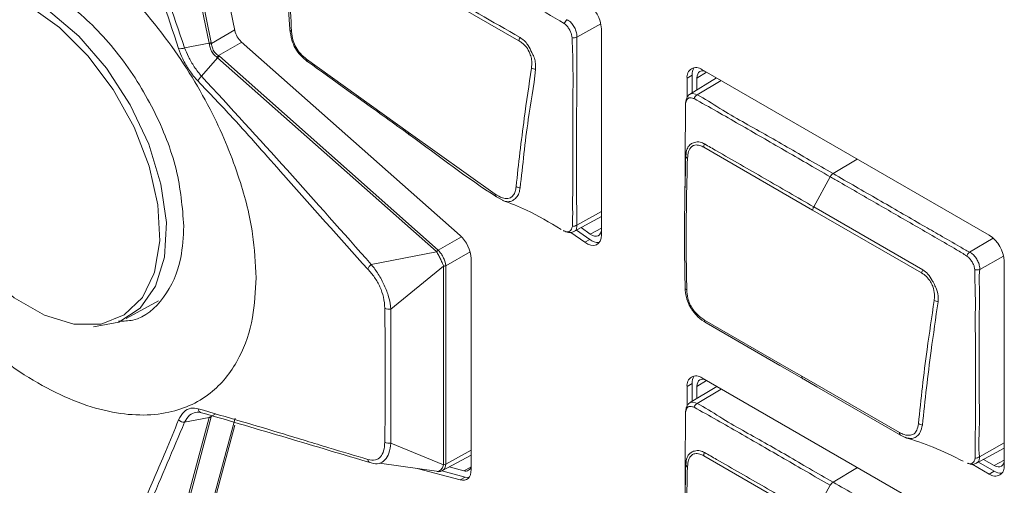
# Model space of a CAD drawing. Header units: millimetres. Extents: x 0 to 1118, y 0 to 864.
# Tile 35 of 256: x 295 to 304, y 149 to 153. Entities that reach past the tile are written whole.
import ezdxf

# ---------------------------------------------------------------- set-up
doc = ezdxf.new("R2010")
doc.units = ezdxf.units.MM

msp = doc.modelspace()

# ---------------------------------------------------------------- linework, layer by layer
at = {"color": 7, "linetype": 'Continuous', "lineweight": 15}
for p, q in [((297.2756, 152.9314), (296.8293, 155.1122)), ((296.6214, 155.0101), (297.0679, 152.828)), ((297.0496, 152.8204), (296.6031, 155.0024)), ((299.7823, 152.8425), (298.8744, 153.3676)), ((300.5098, 151.129), (300.5098, 152.9482)), ((296.8324, 152.7797), (297.0496, 152.8204)), ((297.0679, 152.828), (297.0693, 152.8188)), ((299.2631, 151.121), (297.3324, 152.8329)), ((297.1233, 152.6927), (296.9823, 152.5281)), ((299.0549, 150.98), (297.1233, 152.6927)), ((297.1318, 152.7106), (297.1391, 152.7047)), ((297.1391, 152.7047), (299.0707, 150.992)), ((297.9085, 152.6805), (298.8063, 152.0361)), ((303.933, 151.1241), (301.398, 152.5875)), ((301.3105, 152.537), (301.2663, 152.5114)), ((301.2663, 152.5114), (301.2663, 152.341)), ((301.5268, 152.5132), (301.288, 152.3684)), ((301.3105, 152.537), (301.3105, 152.382)), ((301.3531, 152.4079), (301.3531, 152.5123)), ((298.8063, 152.0361), (299.5719, 151.4882)), ((302.3745, 151.347), (301.4128, 151.9022)), ((302.3837, 151.3752), (302.5298, 151.6412)), ((299.6546, 151.4267), (299.5856, 151.4629)), ((300.2677, 151.1568), (300.5098, 151.2898)), ((303.3363, 150.7918), (302.3745, 151.347)), ((300.412, 151.1342), (300.3312, 151.1917)), ((300.2399, 151.1501), (300.3629, 151.0626)), ((300.2918, 151.1701), (300.4071, 151.0881)), ((300.4071, 151.0881), (300.3629, 151.0626)), ((298.48, 150.8655), (299.0558, 150.9792)), ((299.1177, 150.8501), (298.6528, 150.473)), ((299.1177, 149.0975), (299.1177, 150.8491)), ((299.1362, 150.8556), (299.1362, 149.104)), ((299.3607, 149.0545), (299.3607, 150.9176)), ((304.0648, 149.0914), (304.0648, 150.8959)), ((296.3174, 150.3884), (296.6018, 150.5446)), ((298.6528, 150.473), (298.6528, 149.2887)), ((301.3105, 149.8138), (301.2663, 149.7883)), ((301.3105, 149.8138), (301.3105, 149.6568)), ((303.933, 148.4009), (301.398, 149.8644)), ((301.2663, 149.7883), (301.2663, 149.6158)), ((301.5286, 149.789), (301.288, 149.6432)), ((301.3531, 149.6827), (301.3531, 149.7892)), ((296.6031, 147.8475), (297.0496, 149.514)), ((297.0679, 149.5196), (296.6214, 147.853)), ((297.2786, 149.5103), (296.8323, 147.8447)), ((297.0496, 149.514), (296.8324, 149.4724)), ((297.0693, 149.5262), (297.0679, 149.5196)), ((296.8293, 147.7826), (297.2756, 149.4483)), ((298.6528, 149.2887), (299.1177, 149.0964)), ((303.8213, 149.1112), (304.0648, 149.2449)), ((298.5535, 149.1112), (299.075, 149.039)), ((299.1079, 149.0455), (299.3607, 149.1826)), ((302.3745, 148.6218), (301.4128, 149.177)), ((303.7816, 149.1027), (303.933, 149.0153)), ((303.8387, 149.1208), (303.9772, 149.0408)), ((303.9772, 149.0901), (303.8824, 149.1448)), ((298.884, 149.0655), (299.2631, 148.9639)), ((299.1027, 149.0442), (299.3073, 148.9894)), ((299.2962, 149.0434), (299.1676, 149.0778)), ((303.9772, 149.0408), (303.933, 149.0153)), ((299.3073, 148.9894), (299.2631, 148.9639)), ((302.3837, 148.65), (302.5298, 148.916))]:
    msp.add_line(p, q, dxfattribs=at)
at = {"color": 9, "linetype": 'Continuous', "lineweight": 15}
for p, q in [((297.0693, 152.8188), (297.2744, 152.9372)), ((300.5051, 152.991), (300.2947, 152.8738)), ((297.3369, 152.8289), (297.1318, 152.7106)), ((301.4377, 152.5647), (301.3531, 152.5123)), ((301.566, 152.4905), (301.3552, 152.3641)), ((302.5551, 151.6688), (302.7685, 151.7963)), ((300.2934, 151.2141), (300.5098, 151.3347)), ((300.412, 151.1342), (300.5098, 151.1872)), ((299.0707, 150.992), (299.2754, 151.1092)), ((303.7598, 150.9764), (303.9664, 151.0999)), ((299.3515, 150.9789), (299.1362, 150.8556)), ((304.0597, 150.9406), (303.8488, 150.823)), ((301.4377, 149.8415), (301.3531, 149.7892)), ((301.5678, 149.7664), (301.3552, 149.6389)), ((296.961, 149.5896), (296.9608, 149.5895)), ((297.1064, 149.5464), (297.0693, 149.5262)), ((303.8469, 149.1684), (304.0648, 149.2899)), ((299.1362, 149.104), (299.3607, 149.2258)), ((303.9772, 149.0901), (304.0648, 149.1371)), ((299.2962, 149.0434), (299.3582, 149.0761)), ((302.5551, 148.9436), (302.7703, 149.0722))]:
    msp.add_line(p, q, dxfattribs=at)
at = {"color": 7, "linetype": 'Continuous', "lineweight": 15, "flags": 128}
for points in [[(295.0246, 153.3026), (294.9439, 153.3068), (294.7203, 153.266), (294.5365, 153.1472), (294.4027, 152.9568), (294.3259, 152.7049), (294.3103, 152.4053), (294.3568, 152.074), (294.4628, 151.7289), (294.6227, 151.3886), (294.8278, 151.0715), (295.0671, 150.7946), (295.3276, 150.5729), (295.5953, 150.4184), (295.8558, 150.3393), (296.0951, 150.3399), (296.3002, 150.4202), (296.46, 150.5759), (296.5613, 150.7834)], [(294.4913, 153.1299), (294.6376, 153.2658), (294.8472, 153.3479), (295.0917, 153.3486), (295.3579, 153.2677), (295.6315, 153.1098), (295.8977, 152.8833), (296.1422, 152.6004), (296.3517, 152.2763), (296.5151, 151.9286), (296.6234, 151.576), (296.671, 151.2374), (296.655, 150.9312), (296.5766, 150.6739), (296.4398, 150.4793), (296.2521, 150.3578), (296.0281, 150.3162)], [(297.7756, 152.9248), (297.7717, 152.9264), (297.7684, 152.9281), (297.7657, 152.9301), (297.7635, 152.9322), (297.7621, 152.9345), (297.7612, 152.9369), (297.7611, 152.9394), (297.7616, 152.9419)], [(297.9085, 152.6805), (297.9079, 152.6758), (297.9079, 152.6715), (297.9085, 152.6676), (297.9096, 152.6642), (297.9113, 152.6614), (297.9135, 152.6592), (297.9161, 152.6575), (297.9192, 152.6566)], [(301.3531, 152.5123), (301.3549, 152.5314), (301.3599, 152.5478), (301.3682, 152.5608), (301.3792, 152.57), (301.3927, 152.575), (301.4081, 152.5756), (301.4249, 152.5718), (301.4258, 152.5715)], [(298.8181, 152.0118), (298.8149, 152.0127), (298.8121, 152.0144), (298.8098, 152.0167), (298.808, 152.0196), (298.8068, 152.023), (298.8061, 152.0269), (298.8059, 152.0313), (298.8063, 152.0361)], [(302.3837, 151.3752), (302.5946, 151.2534), (303.3463, 150.8195)], [(300.3629, 151.0626), (300.3906, 151.0463), (300.4178, 151.037), (300.4432, 151.0352), (300.4657, 151.0408), (300.4843, 151.0538), (300.4982, 151.0734), (300.5069, 151.0988), (300.5098, 151.129)], [(300.5098, 151.1609), (300.5093, 151.1587), (300.5035, 151.1415), (300.4941, 151.1282), (300.4815, 151.1195), (300.4663, 151.1157), (300.4491, 151.1169), (300.4307, 151.1232), (300.412, 151.1342)], [(301.4199, 150.3754), (302.1643, 149.9456), (302.2801, 149.8788)], [(302.2956, 149.8526), (302.0847, 149.9743), (301.4344, 150.3497)], [(301.3531, 149.7892), (301.3549, 149.8083), (301.3599, 149.8246), (301.3682, 149.8377), (301.3792, 149.8469), (301.3927, 149.8519), (301.4081, 149.8525), (301.4249, 149.8487), (301.4258, 149.8484)], [(302.2801, 149.8788), (302.3958, 149.812), (303.1403, 149.3822)], [(303.1568, 149.3554), (302.4113, 149.7857), (302.2956, 149.8526)], [(304.0648, 149.1233), (304.0646, 149.1224), (304.0595, 149.1061), (304.0513, 149.093), (304.0402, 149.0838), (304.0267, 149.0788), (304.0113, 149.0782), (303.9946, 149.082), (303.9772, 149.0901)], [(299.2631, 148.9639), (299.2834, 148.9606), (299.3022, 148.9618), (299.319, 148.9675), (299.3335, 148.9776), (299.3452, 148.9918), (299.3537, 149.0096), (299.359, 149.0307), (299.3607, 149.0545)], [(299.3073, 148.9894), (299.3276, 148.9861), (299.3416, 148.9866)]]:
    msp.add_lwpolyline(points, dxfattribs=at)
at = {"color": 9, "linetype": 'Continuous', "lineweight": 15, "flags": 128}
for points in [[(296.5613, 150.7834), (296.5661, 150.7986), (296.6126, 151.0762), (296.597, 151.3938), (296.5202, 151.7343), (296.3863, 152.0794), (296.2026, 152.4103), (295.9789, 152.7093), (295.7274, 152.9603), (295.4614, 153.1497)], [(301.294, 152.3716), (301.3129, 152.377), (301.3407, 152.3706), (301.3552, 152.3641), (301.3552, 152.3641), (301.3552, 152.3641)], [(301.294, 149.6464), (301.3129, 149.6518), (301.3407, 149.6454), (301.3552, 149.6389), (301.3552, 149.6389), (301.3552, 149.6389)], [(299.0762, 149.0397), (299.0909, 149.0484), (299.1071, 149.0704), (299.1177, 149.0964), (299.1177, 149.0964), (299.1177, 149.0964)]]:
    msp.add_lwpolyline(points, dxfattribs=at)
at = {"color": 7, "linetype": 'Continuous', "lineweight": 15}
for centre, radius, start, end in [((300.2238, 152.9352), 0.2863, 2.60548, 57.39452), ((300.2598, 152.9656), 0.0817, 129.82202, 160.04222), ((297.458, 152.971), 0.1867, 192.27284, 227.72716), ((299.8578, 152.8303), 0.0765, 148.7537, 170.83242), ((300.2667, 152.9514), 0.0825, 259.1505, 289.84023), ((296.7968, 152.8572), 0.0852, 258.09747, 294.70412), ((297.0228, 152.9101), 0.0937, 286.60428, 298.78423), ((297.0312, 152.9176), 0.1059, 280.629, 291.08799), ((297.1983, 152.6282), 0.1059, 128.90644, 139.36931), ((297.1876, 152.6247), 0.0936, 121.21071, 133.39426), ((299.9324, 152.6722), 0.0825, 241.40781, 266.59962), ((301.3466, 152.5245), 0.0814, 50.79671, 189.21404), ((301.4213, 152.5424), 0.1109, 145.69788, 182.81232), ((297.0336, 152.4589), 0.0862, 126.53433, 163.02557), ((301.3898, 152.3077), 0.0662, 121.46627, 159.35575), ((301.4867, 151.8961), 0.0742, 152.10055, 175.30625), ((301.2779, 151.8273), 0.0233, 190.7233, 249.62452), ((302.5949, 151.607), 0.0735, 122.77783, 152.31096), ((299.7983, 151.6154), 0.073, 236.3853, 265.86421), ((299.5923, 151.4828), 0.021, 165.35677, 251.45501), ((302.4492, 151.3382), 0.0752, 150.56768, 173.30846), ((300.2553, 151.2746), 0.0716, 268.95707, 302.20604), ((299.0691, 150.9027), 0.292, 2.93463, 48.37162), ((303.7787, 150.8829), 0.2863, 2.60548, 57.39452), ((300.4827, 151.1787), 0.1179, 230.14243, 273.87626), ((299.1192, 150.9119), 0.0936, 121.21071, 133.39426), ((299.1176, 150.9085), 0.0939, 118.95305, 131.19681), ((303.8146, 150.9136), 0.0834, 131.10986, 161.13334), ((298.5343, 150.793), 0.0906, 126.86268, 159.93808), ((299.1036, 150.9132), 0.0647, 282.60873, 300.23267), ((299.106, 150.9115), 0.0635, 280.62202, 298.34171), ((303.4117, 150.7802), 0.0763, 148.99605, 171.25489), ((303.8215, 150.9018), 0.0834, 258.68332, 289.10272), ((301.2692, 150.6607), 0.0205, 188.54698, 254.00666), ((303.4882, 150.618), 0.0808, 239.34016, 265.35962), ((298.6359, 150.5462), 0.0751, 240.6061, 283.03926), ((301.4412, 150.3705), 0.0219, 167.16644, 251.87803), ((301.3466, 149.8013), 0.0814, 50.79671, 189.21404), ((301.4213, 149.8192), 0.1109, 145.69788, 182.81232), ((302.3029, 149.8746), 0.0232, 169.50245, 251.64148), ((301.3898, 149.5825), 0.0662, 121.46627, 159.35575), ((296.987, 149.5928), 0.0358, 180.82012, 262.47827), ((296.8305, 149.5423), 0.07, 222.86951, 271.54147), ((297.0449, 149.5626), 0.0488, 275.47364, 298.10336), ((297.0419, 149.5695), 0.0513, 279.99872, 302.41216), ((303.3484, 149.5211), 0.0727, 236.18777, 265.86468), ((303.1645, 149.3787), 0.0245, 171.71536, 251.49452), ((298.6373, 149.3637), 0.0765, 239.95011, 281.67238), ((301.4867, 149.1709), 0.0742, 152.10055, 175.30625), ((298.4841, 149.148), 0.035, 185.65417, 263.31253), ((299.106, 149.16), 0.0635, 280.62202, 298.34171), ((299.1084, 149.1582), 0.0624, 278.60688, 296.42101), ((303.8074, 149.2268), 0.0705, 270.27659, 304.11332), ((299.3115, 149.0904), 0.0494, 252.06091, 355.42453), ((301.2779, 149.1021), 0.0233, 190.7233, 249.62452), ((303.9844, 149.0783), 0.0814, 230.79671, 9.21404), ((304.0373, 149.134), 0.1109, 237.19077, 274.29917), ((302.5949, 148.8818), 0.0735, 122.77783, 152.31096)]:
    msp.add_arc(centre, radius, start, end, dxfattribs=at)
for centre, major_axis, ratio, start_param, end_param in [((298.9264, 150.863), (0.1309, 0.1145), 0.391011, 0.032325, 0.04966), ((298.9337, 150.8413), (0.1376, 0.1503), 0.55929, 6.272162, 6.289497), ((298.9499, 150.814), (0.1672, 0.0401), 0.347571, 6.200078, 6.217413), ((298.9337, 150.8413), (0.2023, 0.0188), 0.499576, 6.239125, 6.25646), ((298.9337, 149.0932), (0.2024, 0.0148), 0.503151, 6.226598, 6.243933), ((298.9499, 149.0659), (0.1673, 0.0361), 0.350741, 6.190256, 6.207591)]:
    msp.add_ellipse(centre, major_axis=major_axis, ratio=ratio, start_param=start_param, end_param=end_param, dxfattribs=at)
for points, knots in [([(296.7792, 152.7738), (296.6797, 153.0716), (296.5067, 153.5894), (296.2846, 154.1758), (296.191, 154.4771), (296.1663, 154.5568)], [0, 0, 0, 0, 0.49889, 0.867446, 1, 1, 1, 1]), ([(296.2174, 154.563), (296.3207, 154.2661), (296.5272, 153.6723), (296.7307, 153.0773), (296.8324, 152.7797)], [0, 0, 0, 0, 0.500027, 1, 1, 1, 1]), ([(297.4633, 150.7491), (297.4571, 150.8762), (297.4436, 151.1538), (297.3199, 151.6495), (297.0797, 152.2339), (296.6891, 152.8698), (296.1573, 153.4728), (295.5365, 153.9399), (294.9157, 154.1896), (294.3837, 154.2007), (293.9936, 154.0154), (293.7519, 153.7092), (293.6328, 153.3537), (293.599, 152.98), (293.6328, 152.5672), (293.7519, 152.0742), (293.9936, 151.4889), (294.3837, 150.8532), (294.9157, 150.2501), (295.5365, 149.7831), (296.1573, 149.5334), (296.6891, 149.5224), (297.0797, 149.7073), (297.3199, 150.0144), (297.4436, 150.3673), (297.4571, 150.6292), (297.4633, 150.7491)], [0, 0, 0, 0, 0.027672, 0.060454, 0.099202, 0.144378, 0.19539, 0.25, 0.30461, 0.355622, 0.400798, 0.439546, 0.472328, 0.5, 0.527672, 0.560454, 0.599202, 0.644378, 0.69539, 0.75, 0.80461, 0.855622, 0.900798, 0.939546, 0.972328, 1, 1, 1, 1]), ([(297.7616, 152.9419), (297.7616, 152.9423), (297.7495, 153.0598), (297.7464, 153.2868), (297.7337, 153.5893), (297.7307, 153.7757), (297.7296, 153.8462)], [0, 0, 0, 0, 0.001469, 0.385805, 0.767703, 1, 1, 1, 1]), ([(297.7442, 153.8324), (297.7455, 153.7615), (297.749, 153.5738), (297.7583, 153.2708), (297.7698, 153.0403), (297.7756, 152.9248)], [0, 0, 0, 0, 0.232386, 0.615425, 1, 1, 1, 1]), ([(300.183, 152.9934), (300.0759, 153.0563), (299.8635, 153.181), (299.5473, 153.3626), (299.2698, 153.5231), (299.0972, 153.6227), (299.0296, 153.6618)], [0, 0, 0, 0, 0.277616, 0.55073, 0.823865, 1, 1, 1, 1]), ([(296.8259, 151.2058), (296.8123, 151.3708), (296.785, 151.7009), (296.5731, 152.2388), (296.2621, 152.7331), (295.8752, 153.136), (295.4614, 153.3994), (295.0619, 153.4988), (294.7389, 153.4053), (294.5478, 153.2583), (294.5103, 153.1176), (294.5076, 153.1077)], [0, 0, 0, 0, 0.123796, 0.247592, 0.371405, 0.495239, 0.619079, 0.742916, 0.866754, 0.990593, 1, 1, 1, 1]), ([(298.8836, 153.3958), (298.9442, 153.3609), (299.2472, 153.1863), (299.5501, 153.0106), (299.7924, 152.87)], [0, 0, 0, 0, 0.199885, 1, 1, 1, 1]), ([(300.2076, 153.0282), (300.2076, 153.0282), (300.2149, 153.0246), (300.2323, 153.013), (300.2573, 152.9862), (300.2793, 152.9499), (300.2935, 152.9104), (300.2943, 152.886), (300.2947, 152.8738)], [0, 0, 0, 0, 0.000076, 0.148616, 0.362288, 0.576347, 0.788356, 1, 1, 1, 1]), ([(297.9192, 152.6566), (297.9191, 152.6567), (297.898, 152.6726), (297.8583, 152.7073), (297.8064, 152.7729), (297.7733, 152.855), (297.7658, 152.9107), (297.7616, 152.9419)], [0, 0, 0, 0, 0.001708, 0.259964, 0.483259, 0.711212, 1, 1, 1, 1]), ([(297.7756, 152.9248), (297.7791, 152.8974), (297.7854, 152.8496), (297.8146, 152.7799), (297.8568, 152.7233), (297.8902, 152.6957), (297.9085, 152.6805)], [0, 0, 0, 0, 0.298081, 0.517996, 0.735793, 1, 1, 1, 1]), ([(300.2512, 152.8703), (300.2499, 152.8798), (300.2472, 152.899), (300.2351, 152.9293), (300.2182, 152.9576), (300.201, 152.9805), (300.1881, 152.9898), (300.183, 152.9934)], [0, 0, 0, 0, 0.209213, 0.424915, 0.643298, 0.861018, 1, 1, 1, 1]), ([(299.8929, 152.5997), (299.8946, 152.6196), (299.8976, 152.6537), (299.8903, 152.6998), (299.8744, 152.7427), (299.8506, 152.7878), (299.814, 152.822), (299.7911, 152.8368), (299.7823, 152.8425)], [0, 0, 0, 0, 0.226459, 0.389111, 0.469736, 0.677982, 0.876922, 1, 1, 1, 1]), ([(299.7924, 152.87), (299.7926, 152.8699), (299.8019, 152.8638), (299.8234, 152.8491), (299.8476, 152.8258), (299.8728, 152.7869), (299.8895, 152.7503), (299.9139, 152.7057), (299.9233, 152.6777), (299.9301, 152.6362), (299.9288, 152.6117), (299.9275, 152.5898)], [0, 0, 0, 0, 0.0019133, 0.1143382, 0.2675488, 0.319965, 0.5270556, 0.6107238, 0.7580582, 0.7826672, 1, 1, 1, 1]), ([(300.254, 151.2031), (300.2551, 151.2319), (300.2574, 151.2885), (300.2561, 151.4005), (300.2578, 151.5965), (300.2576, 151.8581), (300.256, 152.252), (300.264, 152.5841), (300.2534, 152.8216), (300.2512, 152.8703)], [0, 0, 0, 0, 0.052067, 0.10243, 0.203216, 0.404615, 0.573842, 0.912598, 1, 1, 1, 1]), ([(300.2947, 152.8738), (300.2947, 152.8264), (300.2948, 152.5911), (300.2912, 152.2598), (300.2915, 151.8662), (300.2924, 151.605), (300.2909, 151.4084), (300.2944, 151.2986), (300.291, 151.2405), (300.2934, 151.2141), (300.2934, 151.2141)], [0, 0, 0, 0, 0.085615, 0.425541, 0.595492, 0.797743, 0.89887, 0.949435, 0.999993, 1, 1, 1, 1]), ([(296.9512, 152.484), (296.9248, 152.5147), (296.8742, 152.5737), (296.8144, 152.678), (296.7905, 152.7432), (296.7792, 152.7738)], [0, 0, 0, 0, 0.36574, 0.701782, 1, 1, 1, 1]), ([(296.8324, 152.7797), (296.8324, 152.7797), (296.8415, 152.7542), (296.8663, 152.6972), (296.9175, 152.6087), (296.96, 152.5529), (296.9823, 152.5282), (296.9823, 152.5281)], [0, 0, 0, 0, 0.00005, 0.297674, 0.635276, 0.99995, 1, 1, 1, 1]), ([(297.0508, 152.8135), (297.0505, 152.8158), (297.0502, 152.8182), (297.0496, 152.8204), (297.0496, 152.8204)], [0, 0, 0, 0, 0.9980016, 1, 1, 1, 1]), ([(297.118, 152.6971), (297.1156, 152.6989), (297.1024, 152.7085), (297.0794, 152.7313), (297.0574, 152.7708), (297.053, 152.7994), (297.0508, 152.8135)], [0, 0, 0, 0, 0.066348, 0.367276, 0.687028, 1, 1, 1, 1]), ([(297.0693, 152.8188), (297.071, 152.8053), (297.0743, 152.7785), (297.0947, 152.7416), (297.1167, 152.7209), (297.1295, 152.7122), (297.1318, 152.7106)], [0, 0, 0, 0, 0.315839, 0.630493, 0.931818, 1, 1, 1, 1]), ([(297.1233, 152.6927), (297.1233, 152.6927), (297.1217, 152.6943), (297.1198, 152.6957), (297.118, 152.6971)], [0, 0, 0, 0, 0.0019984, 1, 1, 1, 1]), ([(298.8181, 152.0118), (298.7491, 152.0613), (298.4493, 152.2761), (298.1498, 152.4911), (297.9192, 152.6566)], [0, 0, 0, 0, 0.230284, 1, 1, 1, 1]), ([(299.7579, 151.5546), (299.7687, 151.6548), (299.7904, 151.855), (299.8343, 152.2027), (299.8712, 152.4524), (299.8929, 152.5997)], [0, 0, 0, 0, 0.290819, 0.581537, 1, 1, 1, 1]), ([(299.9275, 152.5898), (299.9275, 152.5895), (299.9156, 152.436), (299.8673, 152.1932), (299.8268, 151.843), (299.8043, 151.6428), (299.7931, 151.5426)], [0, 0, 0, 0, 0.00076, 0.418996, 0.709074, 1, 1, 1, 1]), ([(296.9823, 152.5281), (297.2346, 152.2532), (297.7393, 151.7032), (298.2331, 151.1448), (298.48, 150.8655)], [0, 0, 0, 0, 0.499906, 1, 1, 1, 1]), ([(298.4493, 150.8241), (298.2001, 151.1017), (297.801, 151.5464), (297.311, 152.1074), (297.0532, 152.3772), (296.9512, 152.484)], [0, 0, 0, 0, 0.50095, 0.80236, 1, 1, 1, 1]), ([(301.2945, 152.3708), (301.2906, 152.3688), (301.2795, 152.363), (301.2673, 152.3456), (301.2576, 152.3223), (301.2542, 152.3038), (301.2529, 152.2936), (301.2527, 152.2924)], [0, 0, 0, 0, 0.1335582, 0.3845263, 0.6309086, 0.9547379, 1, 1, 1, 1]), ([(301.3278, 152.331), (301.323, 152.3327), (301.3098, 152.3374), (301.2913, 152.3399), (301.2748, 152.3346), (301.2601, 152.3187), (301.2561, 152.2997), (301.2535, 152.2872)], [0, 0, 0, 0, 0.127496, 0.353035, 0.515865, 0.679688, 1, 1, 1, 1]), ([(302.5298, 151.6412), (302.4595, 151.6817), (302.2584, 151.7978), (301.9253, 151.9898), (301.5952, 152.1815), (301.3954, 152.2932), (301.3278, 152.331)], [0, 0, 0, 0, 0.1755, 0.501918, 0.831626, 1, 1, 1, 1]), ([(301.3552, 152.3641), (301.3552, 152.3641), (301.42, 152.3328), (301.6208, 152.1987), (301.9515, 152.0204), (302.2849, 151.8244), (302.4859, 151.7086), (302.5551, 151.6688)], [0, 0, 0, 0, 0.000009, 0.168619, 0.498292, 0.827436, 1, 1, 1, 1]), ([(301.2535, 152.2872), (301.2526, 152.2114), (301.2502, 152.0123), (301.2499, 151.8117), (301.2496, 151.6874)], [0, 0, 0, 0, 0.38073, 1, 1, 1, 1]), ([(299.5856, 151.4629), (299.5853, 151.4631), (299.3292, 151.629), (299.0735, 151.8205), (298.8181, 152.0118)], [0, 0, 0, 0, 0.00107, 1, 1, 1, 1]), ([(301.255, 151.8229), (301.2576, 151.846), (301.2624, 151.8878), (301.2831, 151.9168), (301.3053, 151.9339), (301.3339, 151.9476), (301.3781, 151.9513), (301.4083, 151.937), (301.4212, 151.9308)], [0, 0, 0, 0, 0.236036, 0.426179, 0.477737, 0.637251, 0.844602, 1, 1, 1, 1]), ([(301.4128, 151.9022), (301.4012, 151.9077), (301.3746, 151.9204), (301.3372, 151.924), (301.301, 151.9077), (301.2768, 151.8666), (301.2721, 151.8258), (301.2698, 151.8054)], [0, 0, 0, 0, 0.160648, 0.369005, 0.524127, 0.762874, 1, 1, 1, 1]), ([(301.4212, 151.9308), (301.4563, 151.9104), (301.5618, 151.8491), (301.7376, 151.7485), (301.9507, 151.625), (302.1661, 151.5008), (302.3112, 151.417), (302.3837, 151.3752)], [0, 0, 0, 0, 0.109645, 0.328736, 0.547827, 0.773914, 1, 1, 1, 1]), ([(301.2489, 150.6576), (301.247, 150.7753), (301.2429, 151.0262), (301.2445, 151.4147), (301.2515, 151.6867), (301.255, 151.8229)], [0, 0, 0, 0, 0.306049, 0.652529, 1, 1, 1, 1]), ([(301.2698, 151.8054), (301.2663, 151.6692), (301.2593, 151.3968), (301.2577, 151.0087), (301.2616, 150.7583), (301.2635, 150.641)], [0, 0, 0, 0, 0.347304, 0.694424, 1, 1, 1, 1]), ([(301.2494, 151.6938), (301.249, 151.6463), (301.2481, 151.5499), (301.2466, 151.4543), (301.2458, 151.4058)], [0, 0, 0, 0, 0.492668, 1, 1, 1, 1]), ([(303.7357, 150.9406), (303.7052, 150.9595), (303.6175, 151.0138), (303.473, 151.0962), (303.244, 151.229), (302.9575, 151.3942), (302.7003, 151.5427), (302.5577, 151.625), (302.5298, 151.6412)], [0, 0, 0, 0, 0.0757391, 0.2176957, 0.3602525, 0.6454111, 0.930556, 1, 1, 1, 1]), ([(302.5551, 151.6688), (302.6869, 151.5926), (302.9506, 151.4403), (303.2657, 151.2592), (303.5046, 151.1198), (303.6438, 151.0425), (303.7272, 150.9905), (303.7598, 150.9764), (303.7598, 150.9764)], [0, 0, 0, 0, 0.3291479, 0.6582957, 0.7848972, 0.9280251, 0.9999912, 1, 1, 1, 1]), ([(299.5719, 151.4882), (299.5938, 151.4746), (299.6331, 151.4503), (299.6786, 151.4469), (299.7057, 151.4538), (299.7214, 151.4637), (299.7373, 151.4812), (299.7516, 151.5103), (299.7558, 151.5399), (299.7579, 151.5546)], [0, 0, 0, 0, 0.248655, 0.445661, 0.542881, 0.619011, 0.695163, 0.848449, 1, 1, 1, 1]), ([(299.6364, 151.4325), (299.7078, 151.4059), (299.8874, 151.3389), (300.0542, 151.2371), (300.1547, 151.1757)], [0, 0, 0, 0, 0.397541, 1, 1, 1, 1]), ([(296.2492, 150.3652), (296.2922, 150.3662), (296.4572, 150.3703), (296.6614, 150.5601), (296.8068, 150.8621), (296.8206, 151.1102), (296.8259, 151.2058)], [0, 0, 0, 0, 0.1184417, 0.4540966, 0.7897233, 1, 1, 1, 1]), ([(300.1743, 151.1638), (300.182, 151.1605), (300.1976, 151.154), (300.2185, 151.1541), (300.2356, 151.1617), (300.2482, 151.1774), (300.252, 151.1942), (300.254, 151.2031)], [0, 0, 0, 0, 0.191842, 0.387343, 0.580434, 0.776139, 1, 1, 1, 1]), ([(300.1764, 151.1655), (300.1905, 151.1583), (300.215, 151.146), (300.2485, 151.1473), (300.2632, 151.1559), (300.268, 151.1587)], [0, 0, 0, 0, 0.473978, 0.825413, 1, 1, 1, 1]), ([(299.1177, 150.8501), (299.1177, 150.8501), (299.1153, 150.8579), (299.1077, 150.8766), (299.0926, 150.9095), (299.0745, 150.9461), (299.0622, 150.969), (299.0558, 150.9791), (299.0558, 150.9792)], [0, 0, 0, 0, 0.000099, 0.205023, 0.468657, 0.735206, 0.999901, 1, 1, 1, 1]), ([(299.0721, 150.9907), (299.0811, 150.9807), (299.0989, 150.9609), (299.1192, 150.9231), (299.1327, 150.8874), (299.1351, 150.8666), (299.1362, 150.8574)], [0, 0, 0, 0, 0.267205, 0.530926, 0.792194, 1, 1, 1, 1]), ([(303.8052, 150.82), (303.8043, 150.8285), (303.8024, 150.8467), (303.7892, 150.8754), (303.7724, 150.9039), (303.7547, 150.9274), (303.7411, 150.9368), (303.7357, 150.9406)], [0, 0, 0, 0, 0.190909, 0.406669, 0.631062, 0.851531, 1, 1, 1, 1]), ([(303.7598, 150.9764), (303.7598, 150.9764), (303.7678, 150.9725), (303.7859, 150.9605), (303.8114, 150.9329), (303.8332, 150.8966), (303.847, 150.8587), (303.8496, 150.8344), (303.8488, 150.823), (303.8488, 150.823)], [0, 0, 0, 0, 0.0000764, 0.1599052, 0.3740615, 0.5880926, 0.7940929, 0.9999236, 1, 1, 1, 1]), ([(298.48, 150.8655), (298.48, 150.8655), (298.5013, 150.8399), (298.5433, 150.7826), (298.5972, 150.6835), (298.6369, 150.5756), (298.6496, 150.5068), (298.6528, 150.473), (298.6528, 150.473)], [0, 0, 0, 0, 0.000033, 0.240706, 0.482945, 0.724319, 0.999967, 1, 1, 1, 1]), ([(298.599, 150.4808), (298.5967, 150.5128), (298.5923, 150.5723), (298.5587, 150.6686), (298.5098, 150.7554), (298.4695, 150.8011), (298.4493, 150.8241)], [0, 0, 0, 0, 0.278433, 0.517723, 0.757717, 1, 1, 1, 1]), ([(303.447, 150.5485), (303.4483, 150.5615), (303.4515, 150.5942), (303.4443, 150.6447), (303.43, 150.6877), (303.4096, 150.7249), (303.3794, 150.7619), (303.3506, 150.7818), (303.3363, 150.7918)], [0, 0, 0, 0, 0.150039, 0.377629, 0.518715, 0.593819, 0.797701, 1, 1, 1, 1]), ([(303.3463, 150.8195), (303.3623, 150.8081), (303.3947, 150.7851), (303.4237, 150.7381), (303.4465, 150.6947), (303.4685, 150.6501), (303.4805, 150.6091), (303.4845, 150.5694), (303.483, 150.5522), (303.4817, 150.5375)], [0, 0, 0, 0, 0.196953, 0.400474, 0.477525, 0.621985, 0.827103, 0.852197, 1, 1, 1, 1]), ([(303.8077, 149.1563), (303.8088, 149.2429), (303.8109, 149.415), (303.8104, 149.7602), (303.8112, 150.101), (303.8093, 150.3969), (303.8114, 150.5643), (303.8068, 150.6885), (303.8057, 150.7753), (303.8052, 150.82)], [0, 0, 0, 0, 0.157294, 0.312474, 0.622468, 0.772195, 0.847355, 0.921427, 1, 1, 1, 1]), ([(303.8488, 150.823), (303.8488, 150.823), (303.8439, 150.7789), (303.8454, 150.696), (303.8469, 150.5724), (303.8445, 150.405), (303.8454, 150.1093), (303.8424, 149.7668), (303.849, 149.4276), (303.8364, 149.2476), (303.8469, 149.1684), (303.8469, 149.1684)], [0, 0, 0, 0, 0.000007, 0.075686, 0.15099, 0.226275, 0.376845, 0.688419, 0.844208, 0.999993, 1, 1, 1, 1]), ([(301.4344, 150.3497), (301.41, 150.3665), (301.3687, 150.3948), (301.3238, 150.4468), (301.2971, 150.4845), (301.276, 150.5237), (301.2555, 150.5843), (301.2513, 150.631), (301.2489, 150.6576)], [0, 0, 0, 0, 0.256994, 0.435753, 0.518339, 0.608051, 0.775867, 1, 1, 1, 1]), ([(301.2635, 150.641), (301.2656, 150.6175), (301.2692, 150.5771), (301.2866, 150.525), (301.3143, 150.4737), (301.3573, 150.4191), (301.3991, 150.3899), (301.4199, 150.3754)], [0, 0, 0, 0, 0.231465, 0.397413, 0.481538, 0.74157, 1, 1, 1, 1]), ([(303.308, 149.4607), (303.3194, 149.5694), (303.3421, 149.7866), (303.3874, 150.1488), (303.4255, 150.4041), (303.447, 150.5485)], [0, 0, 0, 0, 0.302974, 0.605825, 1, 1, 1, 1]), ([(303.4817, 150.5375), (303.4606, 150.3929), (303.4234, 150.1374), (303.378, 149.7749), (303.3548, 149.5575), (303.3432, 149.4486)], [0, 0, 0, 0, 0.394267, 0.696552, 1, 1, 1, 1]), ([(298.599, 149.2974), (298.5994, 149.3247), (298.6012, 149.4613), (298.605, 149.8567), (298.6015, 150.223), (298.599, 150.4808)], [0, 0, 0, 0, 0.069002, 0.345011, 1, 1, 1, 1]), ([(301.2945, 149.6456), (301.2906, 149.6436), (301.2795, 149.6378), (301.2673, 149.6204), (301.2576, 149.597), (301.2542, 149.5786), (301.2529, 149.5684), (301.2527, 149.5672)], [0, 0, 0, 0, 0.1335582, 0.3845263, 0.6309086, 0.9547379, 1, 1, 1, 1]), ([(301.3552, 149.6389), (301.3552, 149.6389), (301.42, 149.6075), (301.6208, 149.4735), (301.9515, 149.2952), (302.2849, 149.0992), (302.4859, 148.9834), (302.5551, 148.9436)], [0, 0, 0, 0, 0.000009, 0.168619, 0.498292, 0.827436, 1, 1, 1, 1]), ([(296.7792, 149.4947), (296.7938, 149.5212), (296.8214, 149.5714), (296.8844, 149.6021), (296.9298, 149.5955), (296.9512, 149.5923)], [0, 0, 0, 0, 0.371944, 0.704128, 1, 1, 1, 1]), ([(296.9823, 149.5573), (296.9823, 149.5573), (296.9643, 149.5626), (296.9263, 149.5645), (296.8728, 149.5382), (296.8438, 149.4983), (296.8324, 149.4724), (296.8324, 149.4724)], [0, 0, 0, 0, 0.00005, 0.294628, 0.628272, 0.99995, 1, 1, 1, 1]), ([(296.9512, 149.5923), (297.2052, 149.5181), (297.5984, 149.4032), (298.0788, 149.2546), (298.3335, 149.1789), (298.4493, 149.1446)], [0, 0, 0, 0, 0.499028, 0.772399, 1, 1, 1, 1]), ([(298.48, 149.1133), (298.2331, 149.1871), (297.7393, 149.3348), (297.2346, 149.4832), (296.9823, 149.5573)], [0, 0, 0, 0, 0.500078, 1, 1, 1, 1]), ([(301.2535, 149.562), (301.2526, 149.4862), (301.2502, 149.2871), (301.2499, 149.0865), (301.2496, 148.9622)], [0, 0, 0, 0, 0.38073, 1, 1, 1, 1]), ([(301.3278, 149.6058), (301.323, 149.6075), (301.3098, 149.6121), (301.2913, 149.6147), (301.2748, 149.6094), (301.2601, 149.5935), (301.2561, 149.5745), (301.2535, 149.562)], [0, 0, 0, 0, 0.127496, 0.353035, 0.515865, 0.679688, 1, 1, 1, 1]), ([(302.5298, 148.916), (302.4595, 148.9565), (302.2584, 149.0726), (301.9253, 149.2646), (301.5952, 149.4563), (301.3954, 149.568), (301.3278, 149.6058)], [0, 0, 0, 0, 0.1755, 0.501918, 0.831626, 1, 1, 1, 1]), ([(296.1663, 148.0496), (296.2674, 148.2913), (296.4297, 148.6791), (296.6459, 149.1606), (296.7416, 149.4004), (296.7792, 149.4947)], [0, 0, 0, 0, 0.501063, 0.803813, 1, 1, 1, 1]), ([(296.8324, 149.4724), (296.7307, 149.232), (296.5272, 148.7511), (296.3207, 148.2702), (296.2174, 148.0297)], [0, 0, 0, 0, 0.499979, 1, 1, 1, 1]), ([(297.0496, 149.514), (297.0496, 149.514), (297.0502, 149.5157), (297.0505, 149.5174), (297.0508, 149.519)], [0, 0, 0, 0, 0.0019984, 1, 1, 1, 1]), ([(303.1403, 149.3822), (303.154, 149.3754), (303.1882, 149.3585), (303.2339, 149.3553), (303.2731, 149.3687), (303.2977, 149.4047), (303.3042, 149.4401), (303.308, 149.4607)], [0, 0, 0, 0, 0.169426, 0.422531, 0.593644, 0.763575, 1, 1, 1, 1]), ([(298.4493, 149.1446), (298.4722, 149.1406), (298.5149, 149.1331), (298.5634, 149.1626), (298.5932, 149.2178), (298.597, 149.2702), (298.599, 149.2974)], [0, 0, 0, 0, 0.2746061, 0.510484, 0.7460239, 1, 1, 1, 1]), ([(298.6528, 149.2887), (298.6528, 149.2887), (298.6499, 149.2568), (298.6385, 149.1987), (298.6026, 149.1355), (298.5487, 149.1028), (298.5041, 149.1058), (298.48, 149.1133), (298.48, 149.1133)], [0, 0, 0, 0, 0.000033, 0.25119, 0.488485, 0.726814, 0.999967, 1, 1, 1, 1]), ([(303.212, 149.3326), (303.2119, 149.3326), (303.2089, 149.3326), (303.1904, 149.3399), (303.172, 149.3484), (303.1568, 149.3554)], [0, 0, 0, 0, 0.00999, 0.186886, 1, 1, 1, 1]), ([(303.1867, 149.3397), (303.2702, 149.3134), (303.4407, 149.2597), (303.6151, 149.1731), (303.704, 149.1289)], [0, 0, 0, 0, 0.490109, 1, 1, 1, 1]), ([(301.255, 149.0977), (301.2576, 149.1208), (301.2624, 149.1626), (301.2831, 149.1916), (301.3053, 149.2087), (301.3339, 149.2224), (301.3781, 149.2261), (301.4083, 149.2117), (301.4212, 149.2056)], [0, 0, 0, 0, 0.236036, 0.426179, 0.477737, 0.637251, 0.844602, 1, 1, 1, 1]), ([(301.4128, 149.177), (301.4012, 149.1825), (301.3746, 149.1952), (301.3372, 149.1988), (301.301, 149.1825), (301.2768, 149.1414), (301.2721, 149.1006), (301.2698, 149.0802)], [0, 0, 0, 0, 0.160648, 0.369005, 0.524127, 0.762874, 1, 1, 1, 1]), ([(301.4212, 149.2056), (301.4563, 149.1852), (301.5618, 149.1239), (301.7376, 149.0233), (301.9507, 148.8998), (302.1661, 148.7756), (302.3112, 148.6918), (302.3837, 148.65)], [0, 0, 0, 0, 0.109645, 0.328736, 0.547827, 0.773914, 1, 1, 1, 1]), ([(303.7366, 149.1129), (303.7436, 149.1103), (303.7589, 149.1046), (303.7779, 149.1083), (303.7945, 149.1196), (303.8059, 149.1366), (303.8072, 149.1507), (303.8077, 149.1563)], [0, 0, 0, 0, 0.197464, 0.427893, 0.636791, 0.855624, 1, 1, 1, 1]), ([(303.7477, 149.1106), (303.7556, 149.1071), (303.7734, 149.0993), (303.8008, 149.101), (303.8151, 149.1094), (303.8201, 149.1123)], [0, 0, 0, 0, 0.345893, 0.774306, 1, 1, 1, 1]), ([(299.0622, 149.0376), (299.0638, 149.0373), (299.075, 149.0355), (299.0921, 149.0367), (299.1038, 149.0446), (299.1073, 149.047)], [0, 0, 0, 0, 0.107501, 0.734974, 1, 1, 1, 1]), ([(299.0624, 149.0385), (299.0659, 149.0374), (299.0707, 149.036), (299.0751, 149.039), (299.0762, 149.0397)], [0, 0, 0, 0, 0.7609442, 1, 1, 1, 1]), ([(301.2489, 147.9324), (301.247, 148.0501), (301.2429, 148.301), (301.2445, 148.6895), (301.2515, 148.9615), (301.255, 149.0977)], [0, 0, 0, 0, 0.306049, 0.652529, 1, 1, 1, 1]), ([(301.2698, 149.0802), (301.2663, 148.944), (301.2593, 148.6716), (301.2577, 148.2835), (301.2616, 148.0331), (301.2635, 147.9158)], [0, 0, 0, 0, 0.347304, 0.694424, 1, 1, 1, 1]), ([(301.2494, 148.9686), (301.249, 148.9211), (301.2481, 148.8247), (301.2466, 148.7291), (301.2458, 148.6806)], [0, 0, 0, 0, 0.492668, 1, 1, 1, 1]), ([(302.5551, 148.9436), (302.6869, 148.8674), (302.9506, 148.7151), (303.2657, 148.5339), (303.5046, 148.3946), (303.6438, 148.3173), (303.7272, 148.2653), (303.7598, 148.2512), (303.7598, 148.2512)], [0, 0, 0, 0, 0.3291479, 0.6582957, 0.7848972, 0.9280251, 0.9999912, 1, 1, 1, 1])]:
    msp.add_open_spline(points, degree=3, knots=knots, dxfattribs=at)
at = {"color": 9, "linetype": 'Continuous', "lineweight": 15}
for points, knots in [([(299.7931, 151.5426), (299.793, 151.5425), (299.7907, 151.5264), (299.7849, 151.4934), (299.7655, 151.4611), (299.7435, 151.4425), (299.7261, 151.4306), (299.7028, 151.4196), (299.6778, 151.4208), (299.6592, 151.4242), (299.6552, 151.4263), (299.6546, 151.4267)], [0, 0, 0, 0, 0.001648, 0.188454, 0.392327, 0.493706, 0.595882, 0.725051, 0.946099, 0.991974, 1, 1, 1, 1]), ([(300.2934, 151.2141), (300.2934, 151.2141), (300.2941, 151.2021), (300.2908, 151.1816), (300.2807, 151.1631), (300.2705, 151.1596), (300.268, 151.1587)], [0, 0, 0, 0, 0.0001498, 0.4535859, 0.8653202, 1, 1, 1, 1]), ([(303.3432, 149.4486), (303.3382, 149.4257), (303.3294, 149.3854), (303.2948, 149.3474), (303.2621, 149.3263), (303.2298, 149.3303), (303.212, 149.3326)], [0, 0, 0, 0, 0.287993, 0.504461, 0.726801, 1, 1, 1, 1]), ([(299.1362, 149.1023), (299.1349, 149.0928), (299.1321, 149.0725), (299.121, 149.0529), (299.1106, 149.0485), (299.1073, 149.0471)], [0, 0, 0, 0, 0.37304, 0.802834, 1, 1, 1, 1]), ([(303.8469, 149.1684), (303.8469, 149.1684), (303.8475, 149.1602), (303.8458, 149.142), (303.8366, 149.1211), (303.8248, 149.1148), (303.82, 149.1124)], [0, 0, 0, 0, 0.00015, 0.317595, 0.729295, 1, 1, 1, 1])]:
    msp.add_open_spline(points, degree=3, knots=knots, dxfattribs=at)

doc.saveas('drawing.dxf')
